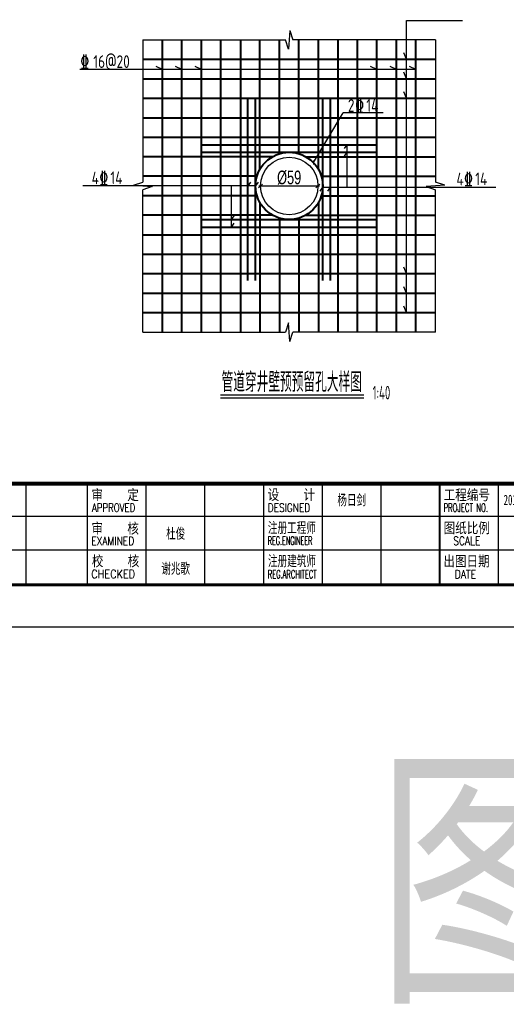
# Model space of a CAD drawing. Extents: x 1086357 to 1139099, y 3355738 to 3395504.
# Tile 12 of 18: x 1111808 to 1116801, y 3356320 to 3366420. Entities that reach past the tile are written whole.
import ezdxf
from ezdxf.enums import TextEntityAlignment as Align

# ---------------------------------------------------------------- set-up
doc = ezdxf.new("R2010")
doc.units = 0
doc.layers.get('0').update_dxf_attribs({"linetype": 'CONTINUOUS'})
doc.layers.get('Defpoints').update_dxf_attribs({"linetype": 'CONTINUOUS'})
for name, color, linetype in [('GPSCOMMON', 7, 'CONTINUOUS'), ('PUB_DIM', 3, 'CONTINUOUS'), ('普通线1', 7, 'CONTINUOUS')]:
    doc.layers.add(name, color=color, linetype=linetype)
doc.layers.add('粗实线', color=1, linetype='CONTINUOUS', lineweight=40)
doc.styles.add('gpshz', font='tssdeng.shx', dxfattribs={"width": 0.7, "height": 2.5, "bigfont": 'hztxt.shx'})
doc.styles.add('HZTXT', font='hztxt_e.shx', dxfattribs={"width": 0.7, "bigfont": 'hztxt.shx'})
doc.styles.add('图框', font='txt', dxfattribs={"width": 0.8})
doc.styles.add('图签', font='txt', dxfattribs={"width": 0.66})
doc.styles.add('图签 1', font='romanc.shx', dxfattribs={"width": 0.8})
doc.styles.add('钢筋', font='tssdeng.shx', dxfattribs={"width": 0.8, "bigfont": 'hztxt.shx'})
doc.dimstyles.new('0.1', dxfattribs={"dimscale": 0, "dimtxt": 140, "dimasz": 60, "dimexe": 40, "dimexo": 10, "dimgap": 15, "dimtad": 1, "dimdec": 0, "dimlfac": 0.1, "dimzin": 0, "dimdsep": 46, "dimtxsty": 'HZTXT', "dimblk1": 'ARCHTICK', "dimblk2": 'ARCHTICK', "dimsah": 1, "dimcen": -0.09, "dimdle": 15, "dimclrd": 7, "dimclre": 7, "dimclrt": 7, "dimadec": 1, "dimazin": 0, "dimtfac": 1, "dimtdec": 0, "dimtofl": 0, "dimtmove": 2, "dimatfit": 3, "dimldrblk": 'ARCHTICK', "dimfxl": 0, "dimtolj": 1, "dimtzin": 0, "dimarcsym": 0})

# ---------------------------------------------------------------- blocks, each defined once
blk = doc.blocks.new('*U136')
at = {"color": 0, "linetype": 'Continuous'}
for p, q in [((142.36, 10.34), (142.36, 34.34)), ((157, 10.34), (157, 34.34)), ((171, 10.34), (171, 34.34)), ((185, 10.34), (185, 34.34)), ((199, 10.34), (199, 34.34)), ((213, 10.34), (213, 34.34)), ((227, 10.34), (227, 34.34)), ((255, 10.34), (255, 34.34)), ((115, 26.34), (330, 26.34)), ((115, 18.34), (327, 18.34))]:
    blk.add_line(p, q, dxfattribs=at)
blk.add_lwpolyline([(0, 0), (420, 0), (420, 297), (0, 297)], close=True, dxfattribs=at)
for points, const_width in [([(410, 10), (410, 287), (25, 287), (25, 10), (410, 10)], 0.75), ([(25, 34.34), (410, 34.34)], 0.5), ([(241, 10.34), (241, 34.34)], 0.5)]:
    blk.add_lwpolyline(points, dxfattribs=dict(at, const_width=const_width))
for s, height, style, width, p in [('审    定', 2.5, '图签', 0.85, (157.92, 30.22)), ('设    计', 2.5, '图签', 0.85, (199.94, 30.25)), ('工程编号', 2.5, '图签', 0.85, (241.94, 30.2)), ('APPROVED', 2, '图签 1', 0.75, (158.02, 27.38)), ('DESIGNED', 2, '图签 1', 0.78, (199.99, 27.38)), ('PROJECT NO.', 2, '图签 1', 0.6, (241.93, 27.38)), ('审    核', 2.5, '图签', 0.85, (157.92, 22.21)), ('注册工程师', 2.5, '图签', 0.68, (200, 22.38)), ('图纸比例', 2.5, '图签', 0.85, (241.94, 22.31)), ('EXAMINED', 2, '图签 1', 0.79, (157.88, 19.46)), ('REG.ENGINEER', 2, '图签 1', 0.53, (199.98, 19.5)), ('SCALE', 2, '图签 1', 0.8, (244.22, 19.48)), ('校    核', 2.5, '图签', 0.85, (158, 14.42)), ('注册建筑师', 2.5, '图签', 0.68, (200.02, 14.45)), ('出图日期', 2.5, '图签', 0.85, (241.87, 14.4)), ('CHECKED', 2, '图签 1', 0.85, (157.85, 11.55)), ('REG.ARCHITECT', 2, '图签 1', 0.5, (199.98, 11.52)), ('DATE', 2, '图签 1', 0.8, (244.61, 11.52))]:
    blk.add_text(s, height=height, dxfattribs=dict(at, style=style, width=width)).set_placement(p)
at = {"color": 0, "linetype": 'Continuous', "style": '图签', "flags": 8}
for tag, p, p2 in [('设计总负责', (130.25, 28.99), (141.11, 28.99)), ('工程名称', (283.25, 28.99), (325.75, 28.99)), ('图纸编号', (345.13, 28.99), (381.76, 28.99)), ('子项名称', (283.25, 20.99), (325.75, 20.99))]:
    blk.add_attdef(tag, text='', height=2.5, dxfattribs=at).set_placement(p, p2, align=Align.FIT)
at = {"color": 0, "linetype": 'Continuous', "ltscale": 0.055, "style": '图签', "flags": 8}
for tag, p, p2 in [('审定', (172.25, 28.99), (183.75, 28.99)), ('设计', (214.25, 28.99), (225.75, 28.99)), ('工程编号', (256.25, 28.99), (266.75, 28.99)), ('版本', (397.87, 28.99), (408.75, 28.99)), ('设计负责', (130.25, 20.99), (141.11, 20.99)), ('审核', (172.25, 20.99), (183.75, 20.99)), ('注册工程师', (214.25, 20.99), (225.75, 20.99)), ('图纸比例', (256.25, 20.99), (266.75, 20.99)), ('专业负责', (130.25, 12.65), (141.11, 12.65)), ('校核', (172.25, 12.65), (183.75, 12.65)), ('注册建筑师', (214.25, 12.65), (225.75, 12.65)), ('出图日期', (256.25, 12.65), (266.75, 12.65))]:
    blk.add_attdef(tag, text='', height=2.5, dxfattribs=at).set_placement(p, p2, align=Align.FIT)
at = {"color": 0, "linetype": 'Continuous', "style": '图签'}
for tag, p, width in [('设计证书', (43.26, 16.37), 1.55), ('咨询证书', (43.26, 12.88), 0.9)]:
    blk.add_attdef(tag, p, '', height=2, dxfattribs=dict(at, width=width))
at = {"color": 0, "linetype": 'Continuous', "style": '图签', "width": 0.85}
for tag, height, p in [('图纸名称_2_1', 2.2, (305.02, 15.12)), ('图纸名称_1_1', 2.5, (305.02, 13.35)), ('图纸名称_2_2', 2.2, (305.02, 11.51))]:
    blk.add_attdef(tag, text='', height=height, dxfattribs=at).set_placement(p, align=Align.CENTER)
blk = doc.blocks.new('_Oblique')
at = {"color": 0, "linetype": 'ByBlock', "lineweight": -2}
blk.add_line((-0.5, -0.5), (0.5, 0.5), dxfattribs=at)
blk = doc.blocks.new('*D343')
at = {"color": 7, "lineweight": -2}
for p, q in [((1114278, 3364774), (1114278, 3364774)), ((1114868, 3364774), (1114868, 3364774)), ((1114263, 3364714), (1114883, 3364714))]:
    blk.add_line(p, q, dxfattribs=at)
at = {"layer": 'Defpoints', "color": 0}
for p in [(1114278, 3364714), (1114868, 3364714), (1114868, 3364714)]:
    blk.add_point(p, dxfattribs=at)
at = {"color": 7, "lineweight": -2, "xscale": 40, "yscale": 40, "zscale": 40, "rotation": 180}
blk.add_blockref('_Oblique', (1114278, 3364714), dxfattribs=at)
at = {"color": 7, "lineweight": -2, "xscale": 40, "yscale": 40, "zscale": 40}
blk.add_blockref('_Oblique', (1114868, 3364714), dxfattribs=at)
at = {"color": 7, "insert": (1114573, 3364799), "char_height": 140, "attachment_point": 5, "style": 'HZTXT'}
blk.add_mtext('\\A1;%%C59', dxfattribs=at)
blk = doc.blocks.new('_ARCHTICK')
at = {"color": 0, "linetype": 'ByBlock', "const_width": 0.15}
blk.add_lwpolyline([(-0.5, -0.5), (0.5, 0.5)], dxfattribs=at)
blk = doc.blocks.new('20180504.1601453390')
for p, q in [((1115777.864, 3363414.49), (1115777.864, 3366410.533)), ((1115777.864, 3366410.533), (1116352.032, 3366410.533)), ((1115777.864, 3366014.49), (1115748.297, 3366079.999)), ((1115873.178, 3365909.328), (1112426.838, 3365909.328)), ((1113273.178, 3365909.328), (1113207.669, 3365938.895)), ((1113473.178, 3365909.328), (1113407.669, 3365938.895)), ((1113673.178, 3365909.328), (1113607.669, 3365938.895)), ((1115473.178, 3365909.328), (1115407.669, 3365938.895)), ((1115673.178, 3365909.328), (1115607.669, 3365938.895)), ((1115777.864, 3365814.49), (1115748.297, 3365879.999)), ((1115873.178, 3365909.328), (1115807.669, 3365938.895)), ((1115777.864, 3365614.49), (1115748.297, 3365679.999)), ((1115169.729, 3364701.375), (1115169.729, 3365137.039)), ((1114228.178, 3364714.49), (1112456.925, 3364714.49)), ((1113976.628, 3364714.49), (1113976.628, 3364291.99)), ((1114918.178, 3364701.375), (1116692.066, 3364701.375)), ((1115777.864, 3363814.49), (1115748.297, 3363879.999)), ((1115777.864, 3363614.49), (1115748.297, 3363679.999)), ((1115777.864, 3363414.49), (1115748.297, 3363479.999)), ((1113867.793, 3362569.975), (1115339.667, 3362569.975)), ((1113867.793, 3362541.596), (1115339.667, 3362541.596))]:
    blk.add_line(p, q)
at = {"color": 3}
for p, q in [((1114821.307, 3364954.192), (1115125.654, 3365464.259)), ((1115538.704, 3365464.259), (1115125.654, 3365464.259)), ((1115142.422, 3365098.005), (1115169.729, 3365137.039)), ((1114821.307, 3364975.477), (1114821.307, 3364932.907)), ((1115142.422, 3365020.505), (1115169.729, 3365059.539)), ((1114177.984, 3364753.524), (1114150.678, 3364714.49)), ((1114255.484, 3364753.524), (1114228.178, 3364714.49)), ((1114890.872, 3364662.34), (1114918.178, 3364701.375)), ((1114968.372, 3364662.34), (1114995.678, 3364701.375)), ((1114003.934, 3364408.524), (1113976.628, 3364369.49)), ((1114003.934, 3364331.024), (1113976.628, 3364291.99))]:
    blk.add_line(p, q, dxfattribs=at)
at = {"color": 0, "const_width": 21.214}
blk.add_lwpolyline([(1107055.215, 3361650.192), (1123390.215, 3361650.192)], dxfattribs=at)
at = {"layer": 'GPSCOMMON'}
blk.add_circle((1114573.178, 3364714.49), 295, dxfattribs=at)
at = {"layer": 'PUB_DIM', "color": 4, "linetype": 'ByBlock', "ltscale": 20}
for p, q in [((1114580.534, 3366310.058), (1114565.822, 3366118.922)), ((1114580.534, 3366310.058), (1114611.799, 3366214.49)), ((1113073.178, 3366214.49), (1113073.178, 3364753.111)), ((1113073.178, 3366214.49), (1114534.557, 3366214.49)), ((1114565.822, 3366118.922), (1114534.557, 3366214.49)), ((1116073.178, 3366214.49), (1114611.799, 3366214.49)), ((1116073.178, 3366214.49), (1116073.178, 3364753.111)), ((1112977.61, 3364721.846), (1113073.178, 3364753.111)), ((1112977.61, 3364721.846), (1113168.746, 3364707.133)), ((1113168.746, 3364707.133), (1113073.178, 3364675.869)), ((1113073.178, 3363214.49), (1113073.178, 3364675.869)), ((1116168.746, 3364721.846), (1115977.61, 3364707.133)), ((1115977.61, 3364707.133), (1116073.178, 3364675.869)), ((1116168.746, 3364721.846), (1116073.178, 3364753.111)), ((1116073.178, 3363214.49), (1116073.178, 3364675.869)), ((1114565.822, 3363310.058), (1114534.557, 3363214.49)), ((1114580.534, 3363118.922), (1114565.822, 3363310.058)), ((1113073.178, 3363214.49), (1114534.557, 3363214.49)), ((1114580.534, 3363118.922), (1114611.799, 3363214.49)), ((1116073.178, 3363214.49), (1114611.799, 3363214.49))]:
    blk.add_line(p, q, dxfattribs=at)
at = {"layer": '粗实线'}
for p, q in [((1113273.178, 3363214.49), (1113273.178, 3366214.49)), ((1113473.178, 3363214.49), (1113473.178, 3366214.49)), ((1113673.178, 3363214.49), (1113673.178, 3366214.49)), ((1113873.178, 3363214.49), (1113873.178, 3366214.49)), ((1114073.178, 3366214.49), (1114073.178, 3363214.49)), ((1114273.178, 3364884.857), (1114273.178, 3366214.49)), ((1114473.178, 3365044.679), (1114473.178, 3366214.49)), ((1114673.178, 3365044.679), (1114673.178, 3366214.49)), ((1114873.178, 3364884.857), (1114873.178, 3366214.49)), ((1115073.178, 3366214.49), (1115073.178, 3363214.49)), ((1115273.178, 3363214.49), (1115273.178, 3366214.49)), ((1115473.178, 3363214.49), (1115473.178, 3366214.49)), ((1115673.178, 3363214.49), (1115673.178, 3366214.49)), ((1115873.178, 3363214.49), (1115873.178, 3366214.49)), ((1113073.178, 3366014.49), (1116073.178, 3366014.49)), ((1113073.178, 3365814.49), (1116073.178, 3365814.49)), ((1113073.178, 3365614.49), (1116073.178, 3365614.49)), ((1114150.678, 3363743.712), (1114150.678, 3365619.49)), ((1114228.178, 3363743.712), (1114228.178, 3365619.49)), ((1114918.178, 3363743.712), (1114918.178, 3365619.49)), ((1114995.678, 3363743.712), (1114995.678, 3365619.49)), ((1113073.178, 3365414.49), (1116073.178, 3365414.49)), ((1113073.178, 3365214.49), (1116073.178, 3365214.49)), ((1113668.178, 3365136.99), (1115478.178, 3365136.99)), ((1114402.811, 3365014.49), (1113073.178, 3365014.49)), ((1113668.178, 3365059.49), (1115478.178, 3365059.49)), ((1114743.545, 3365014.49), (1116073.178, 3365014.49)), ((1114242.989, 3364814.49), (1113073.178, 3364814.49)), ((1114903.367, 3364814.49), (1116073.178, 3364814.49)), ((1114242.989, 3364614.49), (1113073.178, 3364614.49)), ((1114903.367, 3364614.49), (1116073.178, 3364614.49)), ((1114273.178, 3364544.123), (1114273.178, 3363214.49)), ((1114873.178, 3364544.123), (1114873.178, 3363214.49)), ((1114402.811, 3364414.49), (1113073.178, 3364414.49)), ((1113668.178, 3364369.49), (1115478.178, 3364369.49)), ((1114473.178, 3364384.3), (1114473.178, 3363214.49)), ((1114673.178, 3364384.3), (1114673.178, 3363214.49)), ((1114743.545, 3364414.49), (1116073.178, 3364414.49)), ((1113668.178, 3364291.99), (1115478.178, 3364291.99)), ((1113073.178, 3364214.49), (1116073.178, 3364214.49)), ((1113073.178, 3364014.49), (1116073.178, 3364014.49)), ((1113073.178, 3363814.49), (1116073.178, 3363814.49)), ((1113073.178, 3363614.49), (1116073.178, 3363614.49)), ((1113073.178, 3363414.49), (1116073.178, 3363414.49))]:
    blk.add_line(p, q, dxfattribs=at)
blk.add_circle((1114573.178, 3364714.49), 345, dxfattribs=at)
at = {"color": 4, "linetype": 'Continuous'}
ref = blk.add_blockref('*U136', (1105754.5, 3360193.242), dxfattribs=dict(at, xscale=43, yscale=43, zscale=43))
ref.add_attrib('工程编号', '2017-JS037', dxfattribs={"color": 0, "linetype": 'Continuous', "height": 107.5, "style": '图签', "width": 0.587346, "flags": 8}).set_placement((1116773.252, 3361439.764), (1117224.754, 3361439.764), align=Align.FIT)
ref.add_attrib('设计', '杨日剑', dxfattribs={"color": 0, "linetype": 'Continuous', "height": 107.5, "style": '图签', "width": 0.7, "flags": 8}).set_placement((1115214.503, 3361439.764), align=Align.CENTER)
ref.add_attrib('校核', '谢兆歌', dxfattribs={"color": 0, "linetype": 'Continuous', "height": 107.5, "style": '图签', "width": 0.7, "flags": 8}).set_placement((1113408.503, 3360737.192), align=Align.CENTER)
ref.add_attrib('审核', '杜俊', dxfattribs={"color": 0, "linetype": 'Continuous', "height": 107.5, "style": '图签', "width": 0.7, "flags": 8}).set_placement((1113408.503, 3361095.764), align=Align.CENTER)
at = {"style": 'gpshz', "width": 0.6}
for s, height, p in [('管道穿井壁预预留孔大样图', 200, (1113879.343, 3362602.039)), ('1:40', 140, (1115429.357, 3362524.299))]:
    blk.add_text(s, height=height, dxfattribs=at).set_placement(p)
at = {"color": 7, "style": '图框', "width": 0.8}
blk.add_text('图号12', height=2100, dxfattribs=at).set_placement((1118794.202, 3356554.507), align=Align.CENTER)
at = {"layer": '普通线1', "width": 0.8}
for s, height, style, p in [('%%132', 140, '钢筋', (1112477.467, 3365991.826)), ('16@20', 130, 'gpshz', (1112750.528, 3365990.507)), ('%%132', 140, '钢筋', (1115296.274, 3365541.953)), ('2', 130, 'gpshz', (1115209.62, 3365538.809)), ('14', 130, 'gpshz', (1115426.437, 3365540.634)), ('%%132', 140, '钢筋', (1112670.476, 3364799.677)), ('4', 130, 'gpshz', (1112583.821, 3364796.533)), ('14', 130, 'gpshz', (1112800.639, 3364798.358)), ('%%132', 140, '钢筋', (1116413.198, 3364788.566)), ('4', 130, 'gpshz', (1116326.543, 3364785.421)), ('14', 130, 'gpshz', (1116543.361, 3364787.246))]:
    blk.add_text(s, height=height, dxfattribs=dict(at, style=style)).set_placement(p, align=Align.MIDDLE)
dim = blk.add_aligned_dim(p1=(1114278.178, 3364714.49), p2=(1114868.178, 3364714.49), distance=0, text='%%C59', dimstyle='0.1', override={"dimscale": 1, "dimasz": 40, "dimexe": 60, "dimexo": 60, "dimdec": 2, "dimzin": 8, "dimblk1": 'Oblique', "dimblk2": 'Oblique', "dimfxl": 80, "dimfxlon": 1})
dim.commit()
dim.dimension.update_dxf_attribs({"geometry": '*D343', "text_midpoint": (1114573.178, 3364799.49)})

msp = doc.modelspace()

# ---------------------------------------------------------------- block references
at = {"layer": 'GPSCOMMON'}
msp.add_blockref('20180504.1601453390', (0, 0), dxfattribs=at)

doc.saveas('drawing.dxf')
